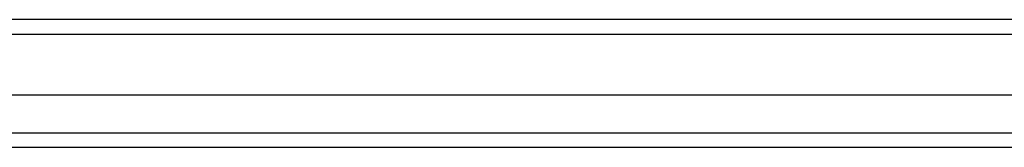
# Model space of a CAD drawing. Header units: inches. Extents: x 21 to 549, y 60 to 259.
# Tile 39 of 129: x 230.368 to 237.03, y 176.333 to 177.199. Entities that reach past the tile are written whole.
import ezdxf

# ---------------------------------------------------------------- set-up
doc = ezdxf.new("R2010")
doc.units = ezdxf.units.IN
doc.header["$MEASUREMENT"] = 0
doc.layers.add('Visible Edges(ANSI)', color=7, linetype='Continuous', lineweight=25)
doc.layers.add('Visible Tangent Edges(ANSI)', color=7, linetype='Continuous', lineweight=25)

msp = doc.modelspace()

# ---------------------------------------------------------------- linework, layer by layer
at = {"layer": 'Visible Edges(ANSI)'}
for p, q in [((243.5921, 177.1992), (189.7901, 177.1992)), ((242.9825, 176.6874), (190.3998, 176.6874)), ((242.794, 176.333), (190.5883, 176.333))]:
    msp.add_line(p, q, dxfattribs=at)
at = {"layer": 'Visible Tangent Edges(ANSI)'}
for p, q in [((189.7901, 177.1002), (243.5921, 177.1002)), ((190.4583, 176.432), (242.924, 176.432))]:
    msp.add_line(p, q, dxfattribs=at)

doc.saveas('drawing.dxf')
